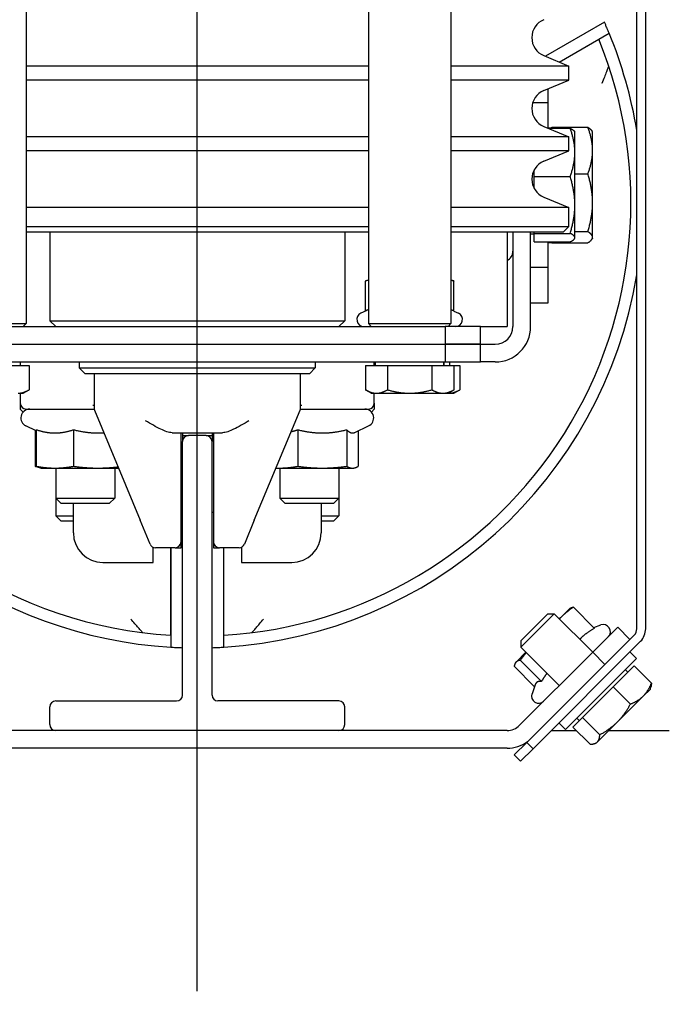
# Model space of a CAD drawing. Header units: millimetres. Extents: x 49320 to 60117, y -4209 to 20568.
# Tile 105 of 252: x 52265 to 52276, y 1711 to 1728. Entities that reach past the tile are written whole.
import ezdxf

# ---------------------------------------------------------------- set-up
doc = ezdxf.new("R2010")
doc.units = ezdxf.units.MM
doc.linetypes.add('ACAD_ISO10W100', pattern=[18.5, 12, -3, 0.5, -3])
doc.layers.add('_HD-KRESKOWANIE_PEŁNE', color=7, linetype='Continuous', lineweight=0, true_color=0xbfbfbf)
doc.layers.add('_mt_hatch żelbet', color=8, linetype='Continuous', lineweight=9)
for name, color, linetype in [('_mt_widok', 253, 'Continuous'), ('ARCATA', 4, 'Continuous'), ('ASSI', 3, 'ACAD_ISO10W100'), ('GUIDE', 3, 'Continuous')]:
    doc.layers.add(name, color=color, linetype=linetype)

# ---------------------------------------------------------------- blocks, each defined once
blk = doc.blocks.new('WINDA 1 DZ')
at = {"layer": 'ARCATA', "color": 5, "true_color": 0x1414ff}
for p, q in [((28.975, 126.55), (28.975, 115.65)), ((34.775, 126.55), (34.775, 115.65)), ((36.175, 126.55), (36.175, 115.65)), ((39.325, 110.474), (39.325, 122.75)), ((39.475, 110.474), (39.475, 122.75)), ((38.777, 120.761), (37.777, 120.184)), ((38.01, 120.087), (38.856, 120.576)), ((38.011, 120.087), (38.682, 120.474)), ((37.749, 120.195), (38.175, 120.019)), ((34.775, 120.019), (28.975, 120.019)), ((38.175, 120.019), (36.175, 120.019)), ((38.175, 119.781), (38.175, 120.019)), ((34.775, 119.781), (28.975, 119.781)), ((38.175, 119.781), (36.175, 119.781)), ((37.749, 119.605), (38.175, 119.781)), ((37.825, 119.4), (37.825, 119.636)), ((37.561, 119.4), (37.825, 119.4)), ((37.825, 118.964), (37.825, 119.4)), ((37.749, 118.995), (38.175, 118.819)), ((37.825, 118.972), (37.885, 118.972)), ((37.825, 118.963), (38.195, 118.963)), ((37.885, 118.98), (38.495, 118.98)), ((37.885, 118.963), (37.885, 118.98)), ((38.275, 118.9), (38.27, 118.909)), ((38.275, 118.554), (38.275, 118.9)), ((38.575, 118.9), (38.566, 118.915)), ((38.575, 118.585), (38.575, 118.9)), ((34.775, 118.819), (28.975, 118.819)), ((38.175, 118.819), (36.175, 118.819)), ((38.175, 118.581), (38.175, 118.819)), ((34.775, 118.581), (28.975, 118.581)), ((38.175, 118.581), (36.175, 118.581)), ((37.749, 118.405), (38.175, 118.581)), ((38.575, 117.7), (38.575, 118.585)), ((38.275, 117.663), (38.275, 118.554)), ((37.585, 118.144), (37.585, 118.257)), ((37.585, 117.943), (37.585, 118.144)), ((37.585, 118.144), (38.195, 118.144)), ((38.275, 118.19), (38.495, 118.19)), ((37.749, 117.795), (38.175, 117.619)), ((34.775, 117.619), (28.975, 117.619)), ((38.175, 117.619), (36.175, 117.619)), ((38.175, 117.3), (38.175, 117.619)), ((38.275, 117.109), (38.275, 117.663)), ((38.575, 117.115), (38.575, 117.7)), ((28.975, 117.3), (34.775, 117.3)), ((36.175, 117.3), (38.175, 117.3)), ((38.075, 117.2), (38.175, 117.3)), ((34.775, 117.2), (28.975, 117.2)), ((29.375, 117.2), (29.375, 115.7)), ((34.375, 117.2), (34.375, 115.7)), ((38.075, 117.2), (36.175, 117.2)), ((37.125, 117.2), (37.125, 115.6)), ((37.225, 117.2), (37.225, 115.6)), ((37.525, 115.6), (37.525, 117.2)), ((37.585, 117.169), (37.525, 117.169)), ((37.585, 117.181), (37.585, 117.2)), ((37.585, 117.181), (38.195, 117.181)), ((37.585, 117.037), (37.585, 117.181)), ((38.275, 117.1), (38.27, 117.091)), ((38.275, 117.21), (38.495, 117.21)), ((38.275, 117.1), (38.275, 117.109)), ((38.575, 117.1), (38.566, 117.085)), ((38.575, 117.1), (38.575, 117.115)), ((37.585, 117.037), (38.195, 117.037)), ((37.825, 116.6), (37.825, 117.037)), ((37.825, 117.028), (37.885, 117.028)), ((37.885, 117.02), (37.885, 117.037)), ((37.885, 117.02), (38.495, 117.02)), ((37.825, 116.6), (37.525, 116.6)), ((37.825, 116), (37.825, 116.6)), ((34.725, 115.864), (34.725, 116.373)), ((34.775, 116.387), (34.736, 116.376)), ((36.175, 116.387), (36.214, 116.376)), ((36.225, 115.864), (36.225, 116.373)), ((37.525, 116), (37.825, 116)), ((34.736, 115.869), (34.649, 115.829)), ((36.225, 115.864), (36.301, 115.829)), ((27.575, 115.65), (28.975, 115.65)), ((27.675, 115.6), (36.075, 115.6)), ((28.925, 115.6), (28.975, 115.65)), ((29.375, 115.7), (34.375, 115.7)), ((29.475, 115.6), (29.375, 115.7)), ((34.275, 115.6), (34.375, 115.7)), ((34.775, 115.65), (36.175, 115.65)), ((34.825, 115.6), (34.775, 115.65)), ((36.075, 115.6), (36.075, 115.3)), ((36.675, 115.6), (36.075, 115.6)), ((36.125, 115.6), (36.175, 115.65)), ((36.675, 115.6), (37.125, 115.6)), ((36.675, 115.3), (36.675, 115.6)), ((27.675, 115.3), (36.075, 115.3)), ((27.675, 115.3), (36.075, 115.3)), ((36.675, 115.3), (36.075, 115.3)), ((36.075, 115.3), (36.675, 115.3)), ((36.075, 115.3), (36.075, 115)), ((36.675, 115), (36.675, 115.3)), ((36.675, 115.3), (36.925, 115.3)), ((27.675, 115), (36.075, 115)), ((28.65, 114.94), (29.026, 114.94)), ((28.875, 115), (28.875, 114.94)), ((29.026, 114.94), (29.026, 114.528)), ((29.875, 115), (29.875, 114.9)), ((29.875, 114.9), (33.875, 114.9)), ((29.975, 114.8), (29.875, 114.9)), ((33.775, 114.8), (33.875, 114.9)), ((33.875, 115), (33.875, 114.9)), ((34.724, 114.94), (34.724, 114.528)), ((34.724, 114.94), (35.1, 114.94)), ((34.875, 114.94), (34.875, 115)), ((34.894, 114.94), (34.894, 115)), ((34.895, 114.94), (34.895, 115)), ((35.1, 114.94), (35.85, 114.94)), ((35.1, 114.94), (35.1, 114.528)), ((35.85, 114.94), (35.85, 114.528)), ((35.85, 114.94), (36.226, 114.94)), ((36.055, 114.94), (36.055, 115)), ((36.057, 114.94), (36.057, 115)), ((36.075, 115), (36.675, 115)), ((36.157, 114.94), (36.157, 115)), ((36.226, 114.94), (36.326, 114.94)), ((36.226, 114.94), (36.226, 114.528)), ((36.326, 114.94), (36.326, 114.528)), ((36.925, 115), (36.675, 115)), ((33.775, 114.8), (29.975, 114.8)), ((30.125, 114.8), (30.125, 114.22)), ((33.625, 114.22), (33.625, 114.8)), ((28.838, 114.47), (28.925, 114.47)), ((28.875, 114.47), (28.875, 114.3)), ((28.925, 114.47), (29.026, 114.528)), ((34.825, 114.47), (34.724, 114.528)), ((34.825, 114.47), (34.912, 114.47)), ((34.875, 114.3), (34.875, 114.47)), ((34.912, 114.47), (35.475, 114.47)), ((35.475, 114.47), (36.038, 114.47)), ((36.038, 114.47), (36.125, 114.47)), ((36.125, 114.47), (36.226, 114.528)), ((36.125, 114.47), (36.138, 114.47)), ((36.138, 114.47), (36.225, 114.47)), ((36.225, 114.47), (36.326, 114.528)), ((28.875, 114.3), (28.875, 114.2)), ((34.875, 114.3), (34.875, 114.2)), ((28.875, 114.2), (28.924, 114.151)), ((28.975, 114.2), (30.127, 114.2)), ((30.133, 114.182), (30.908, 112.314)), ((32.842, 112.314), (33.617, 114.182)), ((33.623, 114.2), (34.775, 114.2)), ((34.875, 114.2), (34.826, 114.151)), ((29.147, 113.832), (28.972, 113.914)), ((34.545, 113.805), (34.778, 113.914)), ((29.128, 113.841), (29.128, 113.231)), ((29.147, 113.85), (29.147, 113.231)), ((29.779, 113.85), (29.779, 113.231)), ((31.447, 113.8), (32.303, 113.8)), ((31.6, 111.95), (31.6, 113.8)), ((31.625, 113.8), (31.625, 113.65)), ((31.625, 113.75), (31.725, 113.75)), ((32.025, 113.75), (32.125, 113.75)), ((32.125, 113.8), (32.125, 113.65)), ((32.15, 113.8), (32.15, 111.95)), ((33.579, 113.85), (33.579, 113.231)), ((34.408, 113.85), (34.408, 113.231)), ((34.603, 113.832), (34.603, 113.231)), ((29.205, 113.205), (29.187, 113.21)), ((29.225, 113.2), (29.205, 113.205)), ((29.225, 113.2), (29.463, 113.2)), ((29.463, 113.2), (30.193, 113.2)), ((29.475, 113.2), (29.475, 112.692)), ((30.193, 113.2), (30.54, 113.2)), ((30.475, 113.2), (30.475, 112.692)), ((33.21, 113.2), (33.263, 113.2)), ((33.263, 113.2), (33.993, 113.2)), ((33.275, 113.2), (33.275, 112.692)), ((33.993, 113.2), (34.506, 113.2)), ((34.275, 113.2), (34.275, 112.692)), ((34.506, 113.2), (34.525, 113.2)), ((34.525, 113.2), (34.545, 113.205)), ((29.475, 112.692), (30.475, 112.692)), ((29.567, 112.6), (29.475, 112.692)), ((29.475, 112.692), (29.475, 112.392)), ((30.383, 112.6), (29.567, 112.6)), ((29.775, 112.1), (29.775, 112.6)), ((30.383, 112.6), (30.475, 112.692)), ((33.275, 112.692), (34.275, 112.692)), ((33.367, 112.6), (33.275, 112.692)), ((34.183, 112.6), (33.367, 112.6)), ((33.975, 112.6), (33.975, 112.1)), ((34.183, 112.6), (34.275, 112.692)), ((34.275, 112.692), (34.275, 112.392)), ((29.567, 112.3), (29.475, 112.392)), ((29.475, 112.392), (29.775, 112.392)), ((31.625, 112.45), (31.6, 112.45)), ((32.125, 112.45), (32.15, 112.45)), ((33.975, 112.392), (34.275, 112.392)), ((34.183, 112.3), (34.275, 112.392)), ((29.775, 112.3), (29.567, 112.3)), ((31.074, 111.912), (30.908, 112.314)), ((32.842, 112.314), (32.676, 111.912)), ((34.183, 112.3), (33.975, 112.3)), ((31.6, 111.85), (31.6, 111.95)), ((32.15, 111.95), (32.15, 111.85)), ((31.125, 111.6), (31.125, 111.859)), ((31.5, 111.85), (31.167, 111.85)), ((31.424, 111.85), (31.424, 110.364)), ((31.425, 111.85), (31.425, 110.163)), ((31.5, 111.85), (31.6, 111.85)), ((32.15, 111.85), (32.25, 111.85)), ((32.583, 111.85), (32.25, 111.85)), ((32.325, 110.163), (32.325, 111.85)), ((32.326, 110.364), (32.326, 111.85)), ((32.625, 111.859), (32.625, 111.6)), ((30.275, 111.6), (31.125, 111.6)), ((32.625, 111.6), (33.475, 111.6)), ((37.925, 110.728), (37.36, 110.163)), ((37.36, 110.271), (37.817, 110.728)), ((37.817, 110.728), (37.925, 110.728)), ((38.577, 110.076), (37.925, 110.728)), ((38.188, 110.819), (38.031, 110.661)), ((38.188, 110.819), (38.199, 110.825)), ((38.61, 110.482), (38.25, 110.842)), ((38.031, 110.661), (38.011, 110.642)), ((39.001, 110.501), (38.577, 110.076)), ((38.596, 110.495), (38.716, 110.539)), ((39.207, 110.295), (39.001, 110.501)), ((37.36, 110.271), (37.36, 110.163)), ((37.46, 108.547), (39.281, 110.368)), ((37.566, 108.441), (39.387, 110.262)), ((37.446, 110.076), (37.278, 109.908)), ((38.577, 110.076), (37.339, 108.838)), ((38.011, 109.511), (37.36, 110.163)), ((38.577, 110.076), (38.783, 109.87)), ((39.207, 110.082), (39.321, 109.969)), ((37.269, 109.9), (37.263, 109.888)), ((37.278, 109.908), (37.269, 109.9)), ((37.708, 109.58), (37.348, 109.94)), ((39.321, 109.969), (38.118, 108.767)), ((37.592, 109.491), (37.246, 109.838)), ((38.925, 109.489), (39.281, 109.845)), ((39.173, 109.737), (39.131, 109.779)), ((39.281, 109.845), (39.572, 109.553)), ((37.61, 109.541), (37.549, 109.371)), ((38.406, 108.97), (38.925, 109.489)), ((38.925, 109.489), (39.216, 109.197)), ((39.435, 109.334), (39.554, 109.453)), ((39.554, 109.453), (39.564, 109.49)), ((38.998, 108.897), (39.435, 109.334)), ((38.005, 108.88), (38.118, 108.767)), ((38.243, 108.807), (38.406, 108.97)), ((38.351, 108.915), (38.308, 108.957)), ((38.406, 108.97), (38.697, 108.678)), ((38.657, 108.556), (38.998, 108.897)), ((29.375, 108.75), (27.675, 108.75)), ((29.475, 108.75), (29.375, 108.75)), ((34.375, 108.75), (34.275, 108.75)), ((37.126, 108.75), (34.375, 108.75)), ((37.875, 108.75), (38.3, 108.75)), ((38.243, 108.807), (38.534, 108.516)), ((38.851, 108.75), (39.875, 108.75)), ((37.46, 108.547), (37.248, 108.335)), ((37.566, 108.441), (37.46, 108.547)), ((38.635, 108.534), (38.657, 108.556)), ((34.375, 108.45), (27.675, 108.45)), ((37.126, 108.45), (34.375, 108.45)), ((37.354, 108.229), (37.566, 108.441)), ((38.635, 108.534), (38.598, 108.524)), ((37.248, 108.335), (37.354, 108.229))]:
    blk.add_line(p, q, dxfattribs=at)
for centre, radius, start, end in [((37.875, 120.5), 0.33, 112.5, 247.5), ((31.875, 117.7), 7.55, 23.5358, 23.9175), ((31.875, 117.7), 7.55, 9.3357, 22.3888), ((31.875, 117.7), 7.35, 273.5187, 22.1717), ((37.875, 119.3), 0.33, 112.5, 247.5), ((37.875, 118.1), 0.33, 112.5, 247.5), ((37.045, 116.88), 0.18, 296.3878, 0), ((31.875, 117.7), 7.55, 273.417, 350.6643), ((34.7, 115.72), 0.12, 115, 270), ((36.25, 115.72), 0.12, 270, 65), ((36.925, 115.6), 0.3, 270, 0), ((36.925, 115.6), 0.6, 270, 0), ((31.875, 117.7), 7.55, 200.9539, 266.583), ((31.875, 117.7), 7.35, 206.0692, 266.4813), ((28.975, 114.3), 0.1, 180, 270), ((34.775, 114.3), 0.1, 270, 0), ((29.035, 114.05), 0.15, 90, 245), ((30.225, 114.22), 0.1, 180, 202.5333), ((33.525, 114.22), 0.1, 337.4667, 0), ((34.715, 114.05), 0.15, 295, 90), ((30.275, 112.1), 0.5, 180, 270), ((33.475, 112.1), 0.5, 270, 0), ((31.167, 111.95), 0.1, 202.5333, 270), ((31.5, 111.95), 0.1, 270, 0), ((32.25, 111.95), 0.1, 180, 270), ((32.583, 111.95), 0.1, 270, 337.4667), ((38.757, 110.426), 0.12, 315, 110), ((39.175, 110.474), 0.15, 315, 0), ((39.175, 110.474), 0.3, 315, 0), ((31.875, 117.7), 7.55, 267.7227, 268.1024), ((31.875, 117.7), 7.55, 271.8976, 272.2773), ((37.661, 109.33), 0.12, 160, 315), ((37.126, 109.05), 0.3, 270, 315), ((37.126, 109.05), 0.6, 270, 305.2996)]:
    blk.add_arc(centre, radius, start, end, dxfattribs=at)
for points, knots in [([(38.856, 120.576), (38.856, 120.576), (38.854, 120.579), (38.849, 120.594), (38.844, 120.604), (38.834, 120.629), (38.827, 120.645), (38.812, 120.679), (38.804, 120.698), (38.797, 120.715)], [0.4534849, 0.4534849, 0.4534849, 0.4534849, 0.5100874, 0.5100874, 0.5666899, 0.5666899, 0.6235138, 0.6235138, 0.6803377, 0.6803377, 0.6803377, 0.6803377]), ([(38.848, 120.021), (38.847, 120.02), (38.846, 120.017), (38.842, 120.007), (38.838, 119.997), (38.827, 119.967), (38.819, 119.945), (38.799, 119.894), (38.787, 119.863), (38.761, 119.797), (38.747, 119.761), (38.733, 119.725), (38.732, 119.725), (38.732, 119.725)], [-0.3929848, -0.3929848, -0.3929848, -0.3929848, -0.3634424, -0.3634424, -0.3037069, -0.3037069, -0.2187944, -0.2187944, -0.1139393, -0.1139393, 0, 0, 0.0010215, 0.0010215, 0.0010215, 0.0010215]), ([(30.102, 114.267), (30.102, 114.267), (30.102, 114.267), (30.11, 114.266), (30.116, 114.264), (30.123, 114.259), (30.125, 114.257), (30.125, 114.254)], [-0.00038207, -0.00038207, -0.00038207, -0.00038207, 0, 0, 0.03707834, 0.03707834, 0.07069443, 0.07069443, 0.07069443, 0.07069443]), ([(33.625, 114.254), (33.625, 114.254), (33.625, 114.255), (33.626, 114.258), (33.628, 114.261), (33.636, 114.264), (33.641, 114.266), (33.648, 114.267), (33.648, 114.267), (33.648, 114.267)], [0, 0, 0, 0, 0.00900596, 0.00900596, 0.03816391, 0.03816391, 0.07053259, 0.07053259, 0.0709143, 0.0709143, 0.0709143, 0.0709143]), ([(31.447, 113.8), (31.421, 113.8), (31.391, 113.807), (31.325, 113.828), (31.291, 113.843), (31.219, 113.877), (31.175, 113.901), (31.086, 113.95), (31.041, 113.976), (31, 114)], [1.1992319, 1.1992319, 1.1992319, 1.1992319, 1.3160708, 1.3160708, 1.4329097, 1.4329097, 1.5756976, 1.5756976, 1.7184854, 1.7184854, 1.7184854, 1.7184854]), ([(32.75, 114), (32.709, 113.976), (32.664, 113.95), (32.575, 113.901), (32.531, 113.877), (32.459, 113.843), (32.425, 113.828), (32.359, 113.807), (32.329, 113.8), (32.303, 113.8)], [0, 0, 0, 0, 0.1427878, 0.1427878, 0.2855757, 0.2855757, 0.4024146, 0.4024146, 0.5192535, 0.5192535, 0.5192535, 0.5192535]), ([(30.949, 110.41), (30.948, 110.411), (30.946, 110.413), (30.938, 110.422), (30.931, 110.43), (30.909, 110.455), (30.894, 110.472), (30.859, 110.512), (30.839, 110.536), (30.796, 110.585), (30.773, 110.612), (30.75, 110.639), (30.75, 110.639), (30.75, 110.639)], [-0.3806578, -0.3806578, -0.3806578, -0.3806578, -0.3488637, -0.3488637, -0.2871555, -0.2871555, -0.2015479, -0.2015479, -0.1043387, -0.1043387, 0, 0, 0.0009738, 0.0009738, 0.0009738, 0.0009738]), ([(32.801, 110.41), (32.802, 110.411), (32.804, 110.413), (32.812, 110.422), (32.819, 110.43), (32.841, 110.455), (32.856, 110.472), (32.891, 110.512), (32.911, 110.536), (32.954, 110.585), (32.977, 110.612), (33, 110.639), (33, 110.639), (33, 110.639)], [0.4234034, 0.4234034, 0.4234034, 0.4234034, 0.4551974, 0.4551974, 0.5169056, 0.5169056, 0.6025133, 0.6025133, 0.6997225, 0.6997225, 0.8040611, 0.8040611, 0.805035, 0.805035, 0.805035, 0.805035]), ([(31.425, 110.163), (31.425, 110.163), (31.429, 110.163), (31.444, 110.162), (31.456, 110.162), (31.482, 110.16), (31.499, 110.159), (31.536, 110.158), (31.556, 110.157), (31.575, 110.156)], [0.4522155, 0.4522155, 0.4522155, 0.4522155, 0.5087195, 0.5087195, 0.5652235, 0.5652235, 0.6217925, 0.6217925, 0.6783615, 0.6783615, 0.6783615, 0.6783615]), ([(32.175, 110.156), (32.194, 110.157), (32.214, 110.158), (32.251, 110.159), (32.268, 110.16), (32.294, 110.162), (32.306, 110.162), (32.321, 110.163), (32.325, 110.163), (32.325, 110.163)], [0.2260696, 0.2260696, 0.2260696, 0.2260696, 0.2826386, 0.2826386, 0.3392075, 0.3392075, 0.3957115, 0.3957115, 0.4522155, 0.4522155, 0.4522155, 0.4522155])]:
    blk.add_open_spline(points, degree=3, knots=knots, dxfattribs=at)
for points in [[(38.848, 120.021), (38.848, 120.022), (38.848, 120.023), (38.848, 120.024)], [(30.949, 110.41), (30.949, 110.409), (30.95, 110.408), (30.951, 110.408)], [(32.799, 110.408), (32.8, 110.408), (32.801, 110.409), (32.801, 110.41)]]:
    blk.add_open_spline(points, degree=3, dxfattribs=at)
for points, weights in [([(38.195, 118.963), (38.255, 118.934), (38.27, 118.909)], [1, 1.02834144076, 1.01435694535]), ([(38.275, 118.554), (38.275, 118.744), (38.195, 118.963)], [1, 1.0379548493, 1]), ([(38.575, 118.585), (38.575, 118.768), (38.495, 118.98)], [1, 1.0379548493, 1]), ([(38.495, 118.98), (38.549, 118.946), (38.566, 118.915)], [1, 1.02522525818, 1.01692048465]), ([(38.495, 118.19), (38.575, 118.401), (38.575, 118.585)], [1, 1.0379548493, 1]), ([(38.195, 118.144), (38.275, 118.364), (38.275, 118.554)], [1, 1.0379548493, 1]), ([(38.275, 117.663), (38.275, 117.886), (38.195, 118.144)], [1, 1.0379548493, 1]), ([(38.575, 117.7), (38.575, 117.927), (38.495, 118.19)], [1, 1.0379548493, 1]), ([(38.195, 117.181), (38.275, 117.439), (38.275, 117.663)], [1, 1.0379548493, 1]), ([(38.495, 117.21), (38.575, 117.473), (38.575, 117.7)], [1, 1.0379548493, 1]), ([(38.275, 117.109), (38.275, 117.142), (38.195, 117.181)], [1, 1.0379548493, 1]), ([(38.195, 117.037), (38.275, 117.075), (38.275, 117.109)], [1, 1.0379548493, 1]), ([(38.575, 117.115), (38.575, 117.159), (38.495, 117.21)], [1, 1.0379548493, 1]), ([(38.495, 117.02), (38.575, 117.071), (38.575, 117.115)], [1, 1.0379548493, 1]), ([(34.775, 116.386), (34.751, 116.38), (34.725, 116.373)], [1.01474201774, 1.01001209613, 1]), ([(36.225, 116.373), (36.199, 116.38), (36.175, 116.385)], [1, 1.00906502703, 1.0137999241]), ([(36.214, 116.376), (36.22, 116.375), (36.225, 116.373)], [1.00408392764, 1.00216551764, 1]), ([(34.775, 115.886), (34.756, 115.878), (34.736, 115.869)], [1.03222218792, 1.0309342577, 1.02631793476]), ([(36.225, 115.864), (36.199, 115.875), (36.175, 115.884)], [1.02350695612, 1.02991073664, 1.03186366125]), ([(28.838, 114.47), (28.925, 114.47), (29.026, 114.528)], [1, 1.0379548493, 1]), ([(34.724, 114.528), (34.825, 114.47), (34.912, 114.47)], [1, 1.0379548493, 1]), ([(34.912, 114.47), (34.999, 114.47), (35.1, 114.528)], [1, 1.0379548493, 1]), ([(35.1, 114.528), (35.301, 114.47), (35.475, 114.47)], [1, 1.0379548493, 1]), ([(35.475, 114.47), (35.649, 114.47), (35.85, 114.528)], [1, 1.0379548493, 1]), ([(35.85, 114.528), (35.951, 114.47), (36.038, 114.47)], [1, 1.0379548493, 1]), ([(36.038, 114.47), (36.125, 114.47), (36.226, 114.528)], [1, 1.0379548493, 1]), ([(36.125, 114.47), (36.132, 114.47), (36.138, 114.47)], [1.00487449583, 1.00261780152, 1]), ([(36.138, 114.47), (36.225, 114.47), (36.326, 114.528)], [1, 1.0379548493, 1]), ([(29.147, 113.85), (29.316, 113.796), (29.463, 113.796)], [1.03482549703, 1.05587382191, 1]), ([(29.463, 113.796), (29.61, 113.796), (29.779, 113.85)], [1, 1.05587382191, 1.03482549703]), ([(29.779, 113.85), (30.001, 113.796), (30.193, 113.796)], [1.03482549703, 1.05587382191, 1]), ([(30.193, 113.796), (30.242, 113.796), (30.291, 113.799)], [1, 1.01358546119, 1.02262331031]), ([(33.467, 113.819), (33.521, 113.831), (33.579, 113.85)], [1.04025341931, 1.04196687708, 1.03482549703]), ([(33.579, 113.85), (33.801, 113.796), (33.993, 113.796)], [1.03482549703, 1.05587382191, 1]), ([(33.993, 113.796), (34.186, 113.796), (34.408, 113.85)], [1, 1.05587382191, 1.03482549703]), ([(34.408, 113.85), (34.46, 113.796), (34.506, 113.796)], [1.03482549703, 1.05587382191, 1]), ([(34.506, 113.796), (34.525, 113.796), (34.545, 113.805)], [1, 1.0231357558, 1.03308281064]), ([(29.128, 113.231), (29.142, 113.228), (29.156, 113.226)], [1, 1.00325497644, 1.00595166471]), ([(29.187, 113.21), (29.159, 113.218), (29.128, 113.231)], [1.01853152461, 1.01606846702, 1]), ([(29.147, 113.231), (29.316, 113.2), (29.463, 113.2)], [1, 1.0379548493, 1]), ([(29.205, 113.205), (29.178, 113.213), (29.147, 113.231)], [1.01846986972, 1.02208098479, 1]), ([(29.463, 113.2), (29.61, 113.2), (29.779, 113.231)], [1, 1.0379548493, 1]), ([(29.779, 113.231), (30.001, 113.2), (30.193, 113.2)], [1, 1.0379548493, 1]), ([(30.193, 113.2), (30.354, 113.2), (30.531, 113.221)], [1, 1.03146669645, 1.01075808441]), ([(33.263, 113.2), (33.41, 113.2), (33.579, 113.231)], [1, 1.0379548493, 1]), ([(33.579, 113.231), (33.801, 113.2), (33.993, 113.2)], [1, 1.0379548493, 1]), ([(33.993, 113.2), (34.186, 113.2), (34.408, 113.231)], [1, 1.0379548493, 1]), ([(34.408, 113.231), (34.46, 113.2), (34.506, 113.2)], [1, 1.0379548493, 1]), ([(34.506, 113.2), (34.551, 113.2), (34.603, 113.231)], [1, 1.0379548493, 1]), ([(33.21, 113.201), (33.237, 113.2), (33.263, 113.2)], [1.01084390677, 1.0065535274, 1]), ([(38.25, 110.842), (38.123, 110.754), (38.031, 110.661)], [1, 1.0379548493, 1]), ([(38.199, 110.825), (38.219, 110.837), (38.25, 110.842)], [1.01735141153, 1.02453238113, 1]), ([(38.031, 110.661), (38.021, 110.652), (38.012, 110.642)], [1, 1.00379701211, 1.00683431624]), ([(38.61, 110.482), (38.469, 110.408), (38.377, 110.315)], [1.02350695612, 1.05008356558, 1]), ([(38.377, 110.315), (38.367, 110.306), (38.358, 110.296)], [1, 1.00495822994, 1.00916512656]), ([(37.451, 110.071), (37.4, 110.01), (37.348, 109.94)], [1.01876983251, 1.01699259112, 1]), ([(37.278, 109.908), (37.254, 109.884), (37.246, 109.838)], [1, 1.0379548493, 1]), ([(37.348, 109.94), (37.301, 109.932), (37.278, 109.908)], [1, 1.0379548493, 1]), ([(37.802, 109.72), (37.754, 109.657), (37.708, 109.58)], [1.03189301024, 1.03548183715, 1.02350695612]), ([(37.624, 109.562), (37.615, 109.554), (37.61, 109.541)], [1, 1.01757893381, 1.02571368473]), ([(37.708, 109.58), (37.647, 109.586), (37.624, 109.562)], [1.02350695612, 1.05008356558, 1]), ([(39.435, 109.334), (39.518, 109.417), (39.572, 109.553)], [1, 1.0379548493, 1]), ([(39.572, 109.553), (39.571, 109.517), (39.564, 109.49)], [1, 1.01604503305, 1.01852431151]), ([(39.216, 109.197), (39.352, 109.252), (39.435, 109.334)], [1, 1.0379548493, 1]), ([(38.998, 108.897), (39.118, 109.017), (39.216, 109.197)], [1, 1.0379548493, 1]), ([(38.697, 108.678), (38.877, 108.776), (38.998, 108.897)], [1, 1.0379548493, 1]), ([(38.534, 108.516), (38.619, 108.518), (38.657, 108.556)], [1, 1.0379548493, 1]), ([(38.657, 108.556), (38.695, 108.594), (38.697, 108.678)], [1, 1.0379548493, 1])]:
    blk.add_rational_spline(points, weights, degree=2, dxfattribs=at)
at = {"layer": 'ASSI', "color": 5, "ltscale": 5, "true_color": 0x1414ff}
blk.add_line((31.875, 104.327), (31.875, 179.282), dxfattribs=at)
at = {"layer": 'GUIDE', "color": 5, "true_color": 0x1414ff}
for p, q in [((32.025, 113.75), (31.725, 113.75)), ((31.625, 109.35), (31.625, 113.65)), ((32.125, 109.35), (32.125, 113.65)), ((29.475, 109.25), (31.525, 109.25)), ((34.275, 109.25), (32.225, 109.25)), ((29.375, 108.85), (29.375, 109.15)), ((34.375, 108.85), (34.375, 109.15)), ((34.275, 108.75), (29.475, 108.75))]:
    blk.add_line(p, q, dxfattribs=at)
for centre, start, end in [((31.725, 113.65), 90, 180), ((32.025, 113.65), 0, 90), ((29.475, 109.15), 90, 180), ((31.525, 109.35), 270, 0), ((32.225, 109.35), 180, 270), ((34.275, 109.15), 0, 90), ((29.475, 108.85), 180, 270), ((34.275, 108.85), 270, 0)]:
    blk.add_arc(centre, 0.1, start, end, dxfattribs=at)

msp = doc.modelspace()

# ---------------------------------------------------------------- hatches: boundary and pattern name
at = {"layer": '_HD-KRESKOWANIE_PEŁNE', "ltscale": 3, "transparency": 33554687}
h = msp.add_hatch(color=256, dxfattribs=at)
h.dxf.hatch_style = 1
edge = h.paths.add_edge_path()
edge.add_line((52199.576, 1778.535), (52199.576, 1766.535))
edge.add_line((52199.576, 1766.535), (52199.576, 1582.535))
edge.add_line((52199.576, 1582.535), (52199.576, 1570.535))
edge.add_line((52199.576, 1570.535), (52199.576, 1535.774))
edge.add_line((52199.576, 1535.774), (52199.576, 1373.933))
edge.add_line((52199.576, 1373.933), (52240.576, 1373.933))
edge.add_line((52240.576, 1373.933), (52271.076, 1373.933))
edge.add_line((52271.076, 1373.933), (52271.076, 1337.933))
edge.add_line((52271.076, 1337.933), (52250.076, 1337.933))
edge.add_line((52250.076, 1337.933), (52235.076, 1337.933))
edge.add_line((52235.076, 1337.933), (52207.576, 1337.933))
edge.add_line((52207.576, 1337.933), (52207.576, 1330.933))
edge.add_line((52207.576, 1330.933), (52159.576, 1330.933))
edge.add_line((52159.576, 1330.933), (52159.576, 1337.933))
edge.add_line((52159.576, 1337.933), (52127.576, 1337.933))
edge.add_line((52127.576, 1337.933), (52127.576, 1343.933))
edge.add_line((52127.576, 1343.933), (52127.576, 1349.933))
edge.add_line((52127.576, 1349.933), (52127.576, 1365.933))
edge.add_line((52127.576, 1365.933), (52127.576, 1381.933))
edge.add_line((52127.576, 1381.933), (52157.576, 1381.933))
edge.add_line((52157.576, 1381.933), (52157.576, 1467.933))
edge.add_line((52157.576, 1467.933), (52157.576, 1479.933))
edge.add_line((52157.576, 1479.933), (52157.576, 1535.774))
edge.add_line((52157.576, 1535.774), (52157.576, 1556.933))
edge.add_line((52157.576, 1556.933), (52157.445, 1556.933))
edge.add_line((52157.445, 1556.933), (52157.445, 1568.933))
edge.add_line((52157.445, 1568.933), (52157.576, 1575.05))
edge.add_line((52157.576, 1575.05), (52157.576, 1611.933))
edge.add_line((52157.576, 1611.933), (52157.576, 1618.05))
edge.add_line((52157.576, 1618.05), (52157.576, 1654.933))
edge.add_line((52157.576, 1654.933), (52157.576, 1666.933))
edge.add_line((52157.576, 1666.933), (52157.576, 1699.182))
edge.add_line((52157.576, 1699.182), (52157.576, 1766.535))
edge.add_line((52157.576, 1766.535), (52157.576, 1766.933))
edge.add_line((52157.576, 1766.933), (52157.576, 1778.535))
edge.add_line((52157.576, 1863.933), (52199.576, 1863.933))
h.paths.add_polyline_path([(52096.576, 2016.933), (52099.576, 2016.933), (52099.576, 2004.933), (52099.576, 1989.933), (52102.576, 1989.933), (52157.576, 1989.933), (52157.576, 1964.933), (52199.576, 1964.933), (52199.576, 1989.933), (52252.576, 1989.933), (52255.576, 1989.933), (52255.576, 2004.933), (52255.576, 2016.933), (52258.576, 2016.933), (52258.576, 2044.933), (52255.576, 2044.933), (52252.576, 2044.933), (52102.576, 2044.933), (52099.576, 2044.933), (52096.576, 2044.933)])
at = {"layer": '_mt_hatch żelbet', "ltscale": 2, "transparency": 33554687}
h = msp.add_hatch(dxfattribs=at)
h.set_pattern_fill('ANSI36', color=8)
h.set_pattern_definition([(45, (55916.924, 5082.696), (1.683798, 6.173926), [7.9375, -1.5875, 0, -1.5875])])
edge = h.paths.add_edge_path()
edge.add_line((52283.322, 1621.933), (52251.576, 1621.933))
edge.add_line((52251.576, 1621.933), (52251.576, 1704.333))
edge.add_line((52251.576, 1704.333), (52249.726, 1704.333))
edge.add_line((52249.726, 1704.333), (52249.676, 1704.383))
edge.add_arc((52249.626, 1704.383), 0.05, 0, 90)
edge.add_line((52249.626, 1704.433), (52247.126, 1704.433))
edge.add_line((52247.126, 1704.433), (52247.126, 1704.358))
edge.add_line((52247.126, 1704.358), (52247.101, 1704.333))
edge.add_line((52247.101, 1704.333), (52246.901, 1704.333))
edge.add_line((52246.901, 1704.333), (52246.876, 1704.358))
edge.add_line((52246.876, 1704.358), (52246.876, 1704.433))
edge.add_line((52246.876, 1704.433), (52246.826, 1704.433))
edge.add_line((52246.826, 1704.433), (52246.826, 1705.433))
edge.add_line((52246.826, 1705.433), (52246.876, 1705.433))
edge.add_line((52246.876, 1705.433), (52246.876, 1705.508))
edge.add_line((52246.876, 1705.508), (52246.901, 1705.533))
edge.add_line((52246.901, 1705.533), (52247.101, 1705.533))
edge.add_line((52247.101, 1705.533), (52247.126, 1705.508))
edge.add_line((52247.126, 1705.508), (52247.126, 1705.433))
edge.add_line((52247.126, 1705.433), (52249.626, 1705.433))
edge.add_arc((52249.626, 1705.483), 0.05, 270, 360)
edge.add_line((52249.676, 1705.483), (52249.726, 1705.533))
edge.add_line((52249.726, 1705.533), (52251.576, 1705.533))
edge.add_line((52251.576, 1705.533), (52251.576, 1712.333))
edge.add_line((52251.576, 1712.333), (52249.726, 1712.333))
edge.add_line((52249.726, 1712.333), (52249.676, 1712.383))
edge.add_arc((52249.626, 1712.383), 0.05, 0, 90)
edge.add_line((52249.626, 1712.433), (52247.126, 1712.433))
edge.add_line((52247.126, 1712.433), (52247.126, 1712.358))
edge.add_line((52247.126, 1712.358), (52247.101, 1712.333))
edge.add_line((52247.101, 1712.333), (52246.901, 1712.333))
edge.add_line((52246.901, 1712.333), (52246.876, 1712.358))
edge.add_line((52246.876, 1712.358), (52246.876, 1712.433))
edge.add_line((52246.876, 1712.433), (52246.826, 1712.433))
edge.add_line((52246.826, 1712.433), (52246.826, 1712.308))
edge.add_arc((52246.801, 1712.308), 0.025, 270, 360, ccw=False)
edge.add_line((52246.801, 1712.283), (52245.451, 1712.283))
edge.add_arc((52245.451, 1712.308), 0.025, 180, 270, ccw=False)
edge.add_line((52245.426, 1712.33), (52245.426, 1712.429))
edge.add_line((52245.426, 1712.429), (52244.192, 1712.333))
edge.add_arc((52244.176, 1712.532), 0.2, 180, 274.4517, ccw=False)
edge.add_line((52243.976, 1712.532), (52243.976, 1713.334))
edge.add_arc((52244.176, 1713.334), 0.2, 85.5483, 180, ccw=False)
edge.add_line((52244.192, 1713.533), (52245.426, 1713.437))
edge.add_line((52245.426, 1713.437), (52245.426, 1713.557))
edge.add_arc((52245.451, 1713.558), 0.025, 90, 180, ccw=False)
edge.add_line((52245.451, 1713.583), (52246.801, 1713.583))
edge.add_arc((52246.801, 1713.558), 0.025, 0, 90, ccw=False)
edge.add_line((52246.826, 1713.558), (52246.826, 1713.433))
edge.add_line((52246.826, 1713.433), (52246.876, 1713.433))
edge.add_line((52246.876, 1713.433), (52246.876, 1713.508))
edge.add_line((52246.876, 1713.508), (52246.901, 1713.533))
edge.add_line((52246.901, 1713.533), (52247.101, 1713.533))
edge.add_line((52247.101, 1713.533), (52247.126, 1713.508))
edge.add_line((52247.126, 1713.508), (52247.126, 1713.433))
edge.add_line((52247.126, 1713.433), (52249.626, 1713.433))
edge.add_arc((52249.626, 1713.483), 0.05, 270, 360)
edge.add_line((52249.676, 1713.483), (52249.726, 1713.533))
edge.add_line((52249.726, 1713.533), (52251.576, 1713.533))
edge.add_line((52251.576, 1713.533), (52251.576, 1778.683))
edge.add_line((52251.576, 1778.683), (52249.726, 1778.683))
edge.add_line((52249.726, 1778.683), (52249.676, 1778.733))
edge.add_arc((52249.626, 1778.733), 0.05, 0, 90)
edge.add_line((52249.626, 1778.783), (52247.126, 1778.783))
edge.add_line((52247.126, 1778.783), (52247.126, 1778.708))
edge.add_line((52247.126, 1778.708), (52247.101, 1778.683))
edge.add_line((52247.101, 1778.683), (52246.901, 1778.683))
edge.add_line((52246.901, 1778.683), (52246.876, 1778.708))
edge.add_line((52246.876, 1778.708), (52246.876, 1778.783))
edge.add_line((52246.876, 1778.783), (52246.826, 1778.783))
edge.add_line((52246.826, 1778.783), (52246.826, 1778.658))
edge.add_arc((52246.801, 1778.658), 0.025, 270, 360, ccw=False)
edge.add_line((52246.801, 1778.633), (52245.451, 1778.633))
edge.add_arc((52245.451, 1778.658), 0.025, 180, 270, ccw=False)
edge.add_line((52245.426, 1778.658), (52245.426, 1778.779))
edge.add_line((52245.426, 1778.779), (52244.692, 1778.683))
edge.add_arc((52244.676, 1778.882), 0.2, 180, 274.4517, ccw=False)
edge.add_line((52244.476, 1778.882), (52244.476, 1779.684))
edge.add_arc((52244.676, 1779.684), 0.2, 85.5483, 180, ccw=False)
edge.add_line((52244.692, 1779.883), (52245.426, 1779.787))
edge.add_line((52245.426, 1779.787), (52245.426, 1779.908))
edge.add_arc((52245.451, 1779.908), 0.025, 90, 180, ccw=False)
edge.add_line((52245.451, 1779.933), (52246.801, 1779.933))
edge.add_arc((52246.801, 1779.908), 0.025, 0, 90, ccw=False)
edge.add_line((52246.826, 1779.908), (52246.826, 1779.783))
edge.add_line((52246.826, 1779.783), (52246.876, 1779.783))
edge.add_line((52246.876, 1779.783), (52246.876, 1779.858))
edge.add_line((52246.876, 1779.858), (52246.901, 1779.883))
edge.add_line((52246.901, 1779.883), (52247.101, 1779.883))
edge.add_line((52247.101, 1779.883), (52247.126, 1779.858))
edge.add_line((52247.126, 1779.858), (52247.126, 1779.783))
edge.add_line((52247.126, 1779.783), (52249.626, 1779.783))
edge.add_arc((52249.626, 1779.833), 0.05, 270, 360)
edge.add_line((52249.676, 1779.833), (52249.726, 1779.883))
edge.add_line((52249.726, 1779.883), (52251.576, 1779.883))
edge.add_line((52251.576, 1779.883), (52251.576, 1788.783))
edge.add_line((52251.576, 1788.783), (52249.726, 1788.783))
edge.add_line((52249.726, 1788.783), (52249.676, 1788.833))
edge.add_arc((52249.626, 1788.833), 0.05, 0, 90)
edge.add_line((52249.626, 1788.883), (52247.126, 1788.883))
edge.add_line((52247.126, 1788.883), (52247.126, 1788.808))
edge.add_line((52247.126, 1788.808), (52247.101, 1788.783))
edge.add_line((52247.101, 1788.783), (52246.901, 1788.783))
edge.add_line((52246.901, 1788.783), (52246.876, 1788.808))
edge.add_line((52246.876, 1788.808), (52246.876, 1788.883))
edge.add_line((52246.876, 1788.883), (52246.826, 1788.883))
edge.add_line((52246.826, 1788.883), (52246.826, 1788.758))
edge.add_arc((52246.801, 1788.758), 0.025, 270, 360, ccw=False)
edge.add_line((52246.801, 1788.733), (52246.445, 1788.733))
edge.add_spline(control_points=[(52246.436, 1788.744), (52246.436, 1788.744), (52246.436, 1788.744), (52246.436, 1788.744), (52246.435, 1788.745), (52246.432, 1788.746), (52246.429, 1788.746), (52246.422, 1788.748), (52246.418, 1788.749), (52246.407, 1788.75), (52246.401, 1788.751), (52246.389, 1788.752), (52246.382, 1788.752), (52246.376, 1788.752)], knot_values=[0.024008, 0.024008, 0.024008, 0.024008, 0.028269, 0.028269, 0.039404, 0.039404, 0.055597, 0.055597, 0.075883, 0.075883, 0.097542, 0.097542, 0.117485, 0.117485, 0.117485, 0.117485], degree=3, periodic=0)
edge.add_line((52246.376, 1788.752), (52245.576, 1788.752))
edge.add_spline(control_points=[(52245.576, 1788.735), (52245.57, 1788.735), (52245.565, 1788.735), (52245.545, 1788.735), (52245.532, 1788.735), (52245.507, 1788.736), (52245.496, 1788.737), (52245.475, 1788.74), (52245.465, 1788.742), (52245.451, 1788.747), (52245.445, 1788.75), (52245.436, 1788.757), (52245.433, 1788.761), (52245.428, 1788.771), (52245.426, 1788.777), (52245.426, 1788.783)], knot_values=[0, 0, 0, 0, 0.0173, 0.0173, 0.057137, 0.057137, 0.096974, 0.096974, 0.13681, 0.13681, 0.163111, 0.163111, 0.180869, 0.180869, 0.199184, 0.199184, 0.199184, 0.199184], degree=3, periodic=0)
edge.add_line((52245.426, 1788.783), (52245.426, 1788.879))
edge.add_line((52245.426, 1788.879), (52244.692, 1788.783))
edge.add_arc((52244.676, 1788.982), 0.2, 180, 274.4517, ccw=False)
edge.add_line((52244.476, 1788.982), (52244.476, 1789.784))
edge.add_arc((52244.676, 1789.784), 0.2, 85.5483, 180, ccw=False)
edge.add_line((52244.692, 1789.983), (52245.426, 1789.887))
edge.add_line((52245.426, 1789.887), (52245.426, 1790.008))
edge.add_arc((52245.451, 1790.008), 0.025, 90, 180, ccw=False)
edge.add_line((52245.451, 1790.033), (52246.801, 1790.033))
edge.add_arc((52246.801, 1790.008), 0.025, 0, 90, ccw=False)
edge.add_line((52246.826, 1790.008), (52246.826, 1789.883))
edge.add_line((52246.826, 1789.883), (52246.876, 1789.883))
edge.add_line((52246.876, 1789.883), (52246.876, 1789.958))
edge.add_line((52246.876, 1789.958), (52246.901, 1789.983))
edge.add_line((52246.901, 1789.983), (52247.101, 1789.983))
edge.add_line((52247.101, 1789.983), (52247.126, 1789.958))
edge.add_line((52247.126, 1789.958), (52247.126, 1789.883))
edge.add_line((52247.126, 1789.883), (52249.626, 1789.883))
edge.add_arc((52249.626, 1789.933), 0.05, 270, 360)
edge.add_line((52249.676, 1789.933), (52249.726, 1789.983))
edge.add_line((52249.726, 1789.983), (52251.576, 1789.983))
edge.add_line((52251.576, 1789.983), (52251.576, 1815.933))
edge.add_line((52251.576, 1815.933), (52283.322, 1815.933))
edge.add_line((52283.322, 1815.933), (52283.322, 1830.832))
edge.add_line((52283.322, 1830.832), (52236.576, 1830.832))
edge.add_line((52236.576, 1830.832), (52236.576, 1606.933))
edge.add_line((52236.576, 1606.933), (52283.322, 1606.933))
edge.add_line((52283.322, 1606.933), (52283.322, 1621.933))
h.paths.add_polyline_path([(52431.576, 1830.832), (52283.322, 1830.832), (52283.322, 1815.933), (52416.576, 1815.933), (52416.571, 1715.833), (52416.571, 1716.733), (52415.301, 1716.733), (52414.901, 1716.733), (52415.901, 1715.733), (52415.901, 1702.133), (52414.901, 1701.133), (52415.301, 1701.133), (52416.571, 1701.133), (52416.576, 1702.033), (52416.576, 1632.933), (52431.576, 1617.933)])
h.paths.add_polyline_path([(52394.776, 1630.287), (52434.376, 1630.287)])
h.paths.add_polyline_path([(52431.576, 1606.933), (52431.576, 1617.933), (52416.576, 1632.933), (52416.576, 1621.933), (52409.576, 1621.933), (52409.576, 1606.933)])
edge = h.paths.add_edge_path(flags=16)
edge.add_spline(control_points=[(52245.438, 1705.545), (52245.438, 1705.546), (52245.439, 1705.546), (52245.445, 1705.553), (52245.453, 1705.557), (52245.46, 1705.56)], knot_values=[0.127222, 0.127222, 0.127222, 0.127222, 0.129604, 0.129604, 0.161729, 0.161729, 0.161729, 0.161729], degree=3, periodic=0)
edge = h.paths.add_edge_path(flags=16)
edge.add_arc((52244.176, 1704.532), 0.2, 180, 274.4517, ccw=False)
edge.add_line((52243.976, 1704.532), (52243.976, 1705.334))
edge.add_arc((52244.176, 1705.334), 0.2, 85.5483, 180, ccw=False)
edge.add_line((52244.192, 1705.533), (52245.426, 1705.437))
edge.add_line((52245.426, 1705.437), (52245.426, 1704.836))
edge.add_spline(control_points=[(52245.426, 1704.836), (52245.426, 1704.836), (52245.426, 1704.835), (52245.426, 1704.819), (52245.429, 1704.804), (52245.438, 1704.774), (52245.445, 1704.76), (52245.461, 1704.738), (52245.468, 1704.73), (52245.476, 1704.723)], knot_values=[0.091168, 0.091168, 0.091168, 0.091168, 0.092523, 0.092523, 0.132421, 0.132421, 0.171812, 0.171812, 0.199493, 0.199493, 0.199493, 0.199493], degree=3, periodic=0)
edge.add_spline(control_points=[(52245.476, 1704.723), (52245.48, 1704.72), (52245.483, 1704.717), (52245.5, 1704.705), (52245.514, 1704.698), (52245.544, 1704.688), (52245.56, 1704.686), (52245.576, 1704.686)], knot_values=[0, 0, 0, 0, 0.011492, 0.011492, 0.051269, 0.051269, 0.091168, 0.091168, 0.091168, 0.091168], degree=3, periodic=0)
edge.add_line((52245.576, 1704.686), (52246.376, 1704.686))
edge.add_spline(control_points=[(52246.376, 1704.686), (52246.377, 1704.686), (52246.377, 1704.686), (52246.383, 1704.686), (52246.388, 1704.685), (52246.397, 1704.682), (52246.402, 1704.68), (52246.411, 1704.674), (52246.414, 1704.671), (52246.42, 1704.663), (52246.423, 1704.659), (52246.426, 1704.651), (52246.426, 1704.646), (52246.426, 1704.642)], knot_values=[0, 0, 0, 0, 0.001746, 0.001746, 0.02414, 0.02414, 0.046992, 0.046992, 0.070489, 0.070489, 0.093985, 0.093985, 0.117481, 0.117481, 0.117481, 0.117481], degree=3, periodic=0)
edge.add_spline(control_points=[(52246.426, 1704.637), (52246.426, 1704.631), (52246.425, 1704.626), (52246.42, 1704.615), (52246.416, 1704.611), (52246.407, 1704.604), (52246.402, 1704.601), (52246.389, 1704.597), (52246.383, 1704.596), (52246.376, 1704.596)], knot_values=[-0.075489, -0.075489, -0.075489, -0.075489, -0.056592, -0.056592, -0.037695, -0.037695, -0.018848, -0.018848, 0, 0, 0, 0], degree=3, periodic=0)
edge.add_line((52246.376, 1704.596), (52245.576, 1704.596))
edge.add_spline(control_points=[(52245.576, 1704.596), (52245.558, 1704.596), (52245.538, 1704.593), (52245.501, 1704.581), (52245.484, 1704.572), (52245.457, 1704.551), (52245.445, 1704.539), (52245.43, 1704.512), (52245.426, 1704.499), (52245.426, 1704.487)], knot_values=[0.959969, 0.959969, 0.959969, 0.959969, 1.016264, 1.016264, 1.07256, 1.07256, 1.132171, 1.132171, 1.191783, 1.191783, 1.191783, 1.191783], degree=3, periodic=0)
edge.add_line((52245.426, 1704.487), (52245.426, 1704.447))
edge.add_line((52245.426, 1704.429), (52244.192, 1704.333))
h.paths.add_polyline_path([(52424.056, 1703.233, -0.437158), (52424.271, 1703.034), (52424.271, 1702.232, -0.437158), (52424.056, 1702.033), (52422.821, 1702.129), (52422.821, 1702.008, -0.414214), (52422.796, 1701.983), (52421.446, 1701.983, -0.414214), (52421.421, 1702.008), (52421.421, 1702.133), (52421.371, 1702.133), (52421.371, 1702.058), (52421.346, 1702.033), (52421.146, 1702.033), (52421.121, 1702.058), (52421.121, 1702.133), (52418.621, 1702.133, 0.414214), (52418.571, 1702.083), (52418.521, 1702.033), (52418.521, 1703.233), (52418.571, 1703.183, 0.414214), (52418.621, 1703.133), (52421.121, 1703.133), (52421.121, 1703.208), (52421.146, 1703.233), (52421.346, 1703.233), (52421.371, 1703.208), (52421.371, 1703.133), (52421.421, 1703.133), (52421.421, 1703.258, -0.414214), (52421.446, 1703.283), (52422.796, 1703.283, -0.414214), (52422.821, 1703.258), (52422.821, 1703.137)], flags=16)
edge = h.paths.add_edge_path(flags=16)
edge.add_line((52421.571, 1715.879), (52422.671, 1715.879))
edge.add_spline(control_points=[(52422.671, 1715.876), (52422.685, 1715.876), (52422.698, 1715.876), (52422.724, 1715.875), (52422.737, 1715.874), (52422.76, 1715.871), (52422.771, 1715.869), (52422.79, 1715.863), (52422.799, 1715.859), (52422.81, 1715.849), (52422.813, 1715.846), (52422.819, 1715.837), (52422.821, 1715.83), (52422.821, 1715.823), (52422.821, 1715.822), (52422.821, 1715.821)], knot_values=[0, 0, 0, 0, 0.039334, 0.039334, 0.078667, 0.078667, 0.118001, 0.118001, 0.157334, 0.157334, 0.171979, 0.171979, 0.193578, 0.193578, 0.196668, 0.196668, 0.196668, 0.196668], degree=3, periodic=0)
edge.add_line((52422.821, 1715.821), (52422.821, 1715.737))
edge.add_line((52422.821, 1715.737), (52424.056, 1715.833))
edge.add_arc((52424.071, 1715.634), 0.2, 360, 94.4517, ccw=False)
edge.add_line((52424.271, 1715.634), (52424.271, 1714.832))
edge.add_arc((52424.071, 1714.832), 0.2, 265.5483, 360, ccw=False)
edge.add_line((52424.056, 1714.633), (52422.821, 1714.729))
edge.add_line((52422.821, 1714.729), (52422.821, 1714.614))
edge.add_arc((52422.796, 1714.608), 0.025, 270, 360, ccw=False)
edge.add_line((52422.796, 1714.583), (52421.446, 1714.583))
edge.add_arc((52421.446, 1714.608), 0.025, 180, 270, ccw=False)
edge.add_line((52421.421, 1714.608), (52421.421, 1714.733))
edge.add_line((52421.421, 1714.733), (52421.371, 1714.733))
edge.add_line((52421.371, 1714.733), (52421.371, 1714.658))
edge.add_line((52421.371, 1714.658), (52421.346, 1714.633))
edge.add_line((52421.346, 1714.633), (52421.146, 1714.633))
edge.add_line((52421.146, 1714.633), (52421.121, 1714.658))
edge.add_line((52421.121, 1714.658), (52421.121, 1714.733))
edge.add_line((52421.121, 1714.733), (52418.621, 1714.733))
edge.add_arc((52418.621, 1714.683), 0.05, 90, 180)
edge.add_line((52418.571, 1714.683), (52418.521, 1714.633))
edge.add_line((52418.521, 1714.633), (52416.576, 1714.633))
edge.add_line((52416.571, 1714.633), (52416.571, 1715.833))
edge.add_line((52416.576, 1715.833), (52418.521, 1715.833))
edge.add_line((52418.521, 1715.833), (52418.571, 1715.783))
edge.add_arc((52418.621, 1715.783), 0.05, 180, 270)
edge.add_line((52418.621, 1715.733), (52421.121, 1715.733))
edge.add_line((52421.121, 1715.733), (52421.121, 1715.808))
edge.add_line((52421.121, 1715.808), (52421.146, 1715.833))
edge.add_line((52421.146, 1715.833), (52421.346, 1715.833))
edge.add_line((52421.346, 1715.833), (52421.371, 1715.808))
edge.add_line((52421.371, 1715.808), (52421.371, 1715.733))
edge.add_line((52421.371, 1715.733), (52421.421, 1715.733))
edge.add_line((52421.421, 1715.733), (52421.421, 1715.821))
edge.add_spline(control_points=[(52421.421, 1715.828), (52421.421, 1715.829), (52421.421, 1715.83), (52421.422, 1715.838), (52421.425, 1715.844), (52421.431, 1715.853), (52421.434, 1715.856), (52421.445, 1715.865), (52421.454, 1715.868), (52421.473, 1715.873), (52421.483, 1715.875), (52421.506, 1715.877), (52421.519, 1715.878), (52421.544, 1715.879), (52421.558, 1715.879), (52421.571, 1715.879)], knot_values=[0, 0, 0, 0, 0.004418, 0.004418, 0.024591, 0.024591, 0.039334, 0.039334, 0.078667, 0.078667, 0.118001, 0.118001, 0.157334, 0.157334, 0.196668, 0.196668, 0.196668, 0.196668], degree=3, periodic=0)
edge = h.paths.add_edge_path(flags=16)
edge.add_spline(control_points=[(52422.821, 1715.821), (52422.821, 1715.822), (52422.821, 1715.823), (52422.821, 1715.83), (52422.819, 1715.837), (52422.813, 1715.846), (52422.81, 1715.849), (52422.799, 1715.859), (52422.79, 1715.863), (52422.771, 1715.869), (52422.76, 1715.871), (52422.737, 1715.874), (52422.724, 1715.875), (52422.698, 1715.876), (52422.685, 1715.876), (52422.671, 1715.876)], knot_values=[0, 0, 0, 0, 0.00309, 0.00309, 0.024689, 0.024689, 0.039334, 0.039334, 0.078667, 0.078667, 0.118001, 0.118001, 0.157334, 0.157334, 0.196668, 0.196668, 0.196668, 0.196668], degree=3, periodic=0)
edge.add_spline(control_points=[(52422.671, 1715.879), (52422.676, 1715.879), (52422.681, 1715.879), (52422.699, 1715.879), (52422.712, 1715.878), (52422.737, 1715.877), (52422.749, 1715.876), (52422.771, 1715.873), (52422.78, 1715.871), (52422.796, 1715.865), (52422.802, 1715.862), (52422.811, 1715.854), (52422.815, 1715.85), (52422.82, 1715.839), (52422.821, 1715.833), (52422.821, 1715.828)], knot_values=[0, 0, 0, 0, 0.014118, 0.014118, 0.053458, 0.053458, 0.092798, 0.092798, 0.132138, 0.132138, 0.159634, 0.159634, 0.178131, 0.178131, 0.1967, 0.1967, 0.1967, 0.1967], degree=3, periodic=0)
h.paths.add_polyline_path([(52416.576, 1703.233), (52416.571, 1702.033), (52416.571, 1703.233)], is_closed=False, flags=16)
h.paths.add_polyline_path([(52416.576, 1714.633), (52416.571, 1703.233), (52416.571, 1714.633)], is_closed=False, flags=16)
edge = h.paths.add_edge_path(flags=0)
edge.add_spline(control_points=[(52422.671, 1702.518), (52422.69, 1702.518), (52422.71, 1702.515), (52422.747, 1702.5), (52422.764, 1702.488), (52422.791, 1702.462), (52422.803, 1702.445), (52422.818, 1702.409), (52422.821, 1702.389), (52422.821, 1702.372)], knot_values=[0.728155, 0.728155, 0.728155, 0.728155, 0.78445, 0.78445, 0.840746, 0.840746, 0.900357, 0.900357, 0.959969, 0.959969, 0.959969, 0.959969], degree=3, periodic=0)
edge.add_spline(control_points=[(52422.821, 1702.372), (52422.821, 1702.389), (52422.818, 1702.409), (52422.803, 1702.445), (52422.791, 1702.462), (52422.764, 1702.488), (52422.747, 1702.5), (52422.71, 1702.515), (52422.69, 1702.518), (52422.671, 1702.518)], knot_values=[0.728155, 0.728155, 0.728155, 0.728155, 0.787767, 0.787767, 0.847378, 0.847378, 0.903674, 0.903674, 0.959969, 0.959969, 0.959969, 0.959969], degree=3, periodic=0)

# ---------------------------------------------------------------- block references
at = {"layer": '_mt_widok', "ltscale": 3}
msp.add_blockref('WINDA 1 DZ', (52236.576, 1606.933), dxfattribs=at)

doc.saveas('drawing.dxf')
